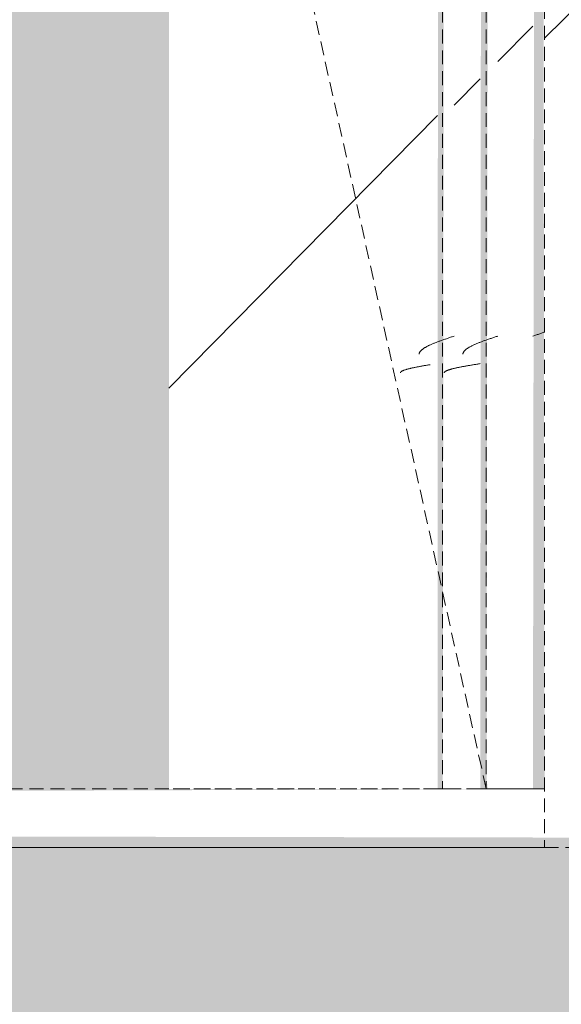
# Model space of a CAD drawing. Header units: millimetres. Extents: x 16156 to 91527, y 4646 to 113494.
# Tile 235 of 256: x 35665 to 35850, y 70630 to 70967. Entities that reach past the tile are written whole.
import ezdxf

# ---------------------------------------------------------------- set-up
doc = ezdxf.new("R2010")
doc.units = ezdxf.units.MM
doc.linetypes.add('ARC Demolished', pattern=[7.14375, 4.7625, -2.38125])
for name, color, linetype, lineweight in [('A--AR9__AlgVoorz', 1, 'Continuous', 9), ('A--L23__Vloeren', 3, 'Continuous', 9), ('A--L74__VasteSanitaireVoorz', 1, 'ARC Demolished', 9), ('A--L82__LosseGebruikersInvent', 1, 'ARC Demolished', 9)]:
    doc.layers.add(name, color=color, linetype=linetype, lineweight=lineweight)
pattern_1 = [(135, (72113.44, -36801.75), (-212.132, -212.132), [])]
pattern_2 = [(315, (-71398.44, 35670.5), (212.132, 212.132), [])]
pattern_3 = [(315.439, (-71398.44, 34585), (205.6355, 215.307), [])]

# ---------------------------------------------------------------- blocks, each defined once
blk = doc.blocks.new('73_FU_Keukentop - Type 1-2249611-AB-Begane grond - slooptekening')
at = {"layer": 'A--L82__LosseGebruikersInvent'}
h = blk.add_hatch(dxfattribs=at)
h.set_pattern_fill('FP_61', color=256, style=0, pattern_type=2)
h.set_pattern_definition(pattern_1)
h.paths.add_polyline_path([(1430, -957.5), (1430, 957.5), (-1430, 957.5), (-1430, -957.5), (1266.55, -957.5)])
h = blk.add_hatch(dxfattribs=at)
h.set_pattern_fill('FP_61', color=256, style=0, pattern_type=2)
h.set_pattern_definition(pattern_1)
h.paths.add_polyline_path([(1430, -957.5), (1430, 957.5), (-1430, 957.5), (-1430, -957.5), (1266.55, -957.5)])
for p, q in [((1430, -957.5), (1430, 957.5)), ((-1430, -957.5), (1430, -957.5))]:
    blk.add_line(p, q, dxfattribs=at)
blk = doc.blocks.new('FP_246-AB-Begane grond - slooptekening')
at = {"layer": 'A--L74__VasteSanitaireVoorz', "color": 240, "linetype": 'Continuous'}
for p, q in [((-540.03, -169.75), (-539.93, -170.04)), ((-540.03, -169.75), (-539.93, -170.04)), ((-539.93, -170.04), (-539.83, -170.34)), ((-539.93, -170.04), (-539.83, -170.34)), ((-539.83, -170.34), (-539.73, -170.63)), ((-539.83, -170.34), (-539.73, -170.63)), ((-539.73, -170.63), (-539.63, -170.92)), ((-539.73, -170.63), (-539.63, -170.92)), ((-539.63, -170.92), (-539.54, -171.22)), ((-539.63, -170.92), (-539.54, -171.22)), ((-539.54, -171.22), (-539.44, -171.51)), ((-539.54, -171.22), (-539.44, -171.51)), ((-539.44, -171.51), (-539.34, -171.8)), ((-539.44, -171.51), (-539.34, -171.8)), ((-539.34, -171.8), (-539.24, -172.09)), ((-539.34, -171.8), (-539.24, -172.09)), ((-539.24, -172.09), (-539.14, -172.37)), ((-539.24, -172.09), (-539.14, -172.37)), ((-539.14, -172.37), (-539.05, -172.66)), ((-539.14, -172.37), (-539.05, -172.66)), ((-539.05, -172.66), (-538.95, -172.95)), ((-539.05, -172.66), (-538.95, -172.95)), ((-538.95, -172.95), (-538.85, -173.23)), ((-538.95, -172.95), (-538.85, -173.23)), ((-538.85, -173.23), (-538.75, -173.51)), ((-538.85, -173.23), (-538.75, -173.51)), ((-538.75, -173.51), (-538.65, -173.79)), ((-538.75, -173.51), (-538.65, -173.79))]:
    blk.add_line(p, q, dxfattribs=at)
blk = doc.blocks.new('FP_247-AB-Begane grond - slooptekening')
at = {"layer": 'A--L74__VasteSanitaireVoorz', "color": 240, "linetype": 'Continuous'}
for p, q in [((-546.21, -145.77), (-546.11, -145.78)), ((-546.21, -145.77), (-546.11, -145.78)), ((-546.11, -145.78), (-546.02, -145.8)), ((-546.11, -145.78), (-546.02, -145.8)), ((-546.02, -145.8), (-545.92, -145.83)), ((-546.02, -145.8), (-545.92, -145.83)), ((-545.92, -145.83), (-545.82, -145.86)), ((-545.92, -145.83), (-545.82, -145.86)), ((-545.82, -145.86), (-545.72, -145.9)), ((-545.82, -145.86), (-545.72, -145.9)), ((-545.72, -145.9), (-545.62, -145.95)), ((-545.72, -145.9), (-545.62, -145.95)), ((-545.62, -145.95), (-545.53, -146)), ((-545.62, -145.95), (-545.53, -146)), ((-545.53, -146), (-545.43, -146.06)), ((-545.53, -146), (-545.43, -146.06)), ((-545.43, -146.06), (-545.33, -146.13)), ((-545.43, -146.06), (-545.33, -146.13)), ((-545.33, -146.13), (-545.23, -146.2)), ((-545.33, -146.13), (-545.23, -146.2)), ((-545.23, -146.2), (-545.13, -146.29)), ((-545.23, -146.2), (-545.13, -146.29)), ((-545.13, -146.29), (-545.03, -146.37)), ((-545.13, -146.29), (-545.03, -146.37)), ((-545.03, -146.37), (-544.94, -146.47)), ((-545.03, -146.37), (-544.94, -146.47)), ((-544.94, -146.47), (-544.84, -146.57)), ((-544.94, -146.47), (-544.84, -146.57)), ((-544.84, -146.57), (-544.74, -146.68)), ((-544.84, -146.57), (-544.74, -146.68)), ((-544.74, -146.68), (-544.64, -146.8)), ((-544.74, -146.68), (-544.64, -146.8)), ((-544.64, -146.8), (-544.54, -146.92)), ((-544.64, -146.8), (-544.54, -146.92)), ((-544.54, -146.92), (-544.45, -147.05)), ((-544.54, -146.92), (-544.45, -147.05)), ((-544.45, -147.05), (-544.35, -147.18)), ((-544.45, -147.05), (-544.35, -147.18)), ((-544.35, -147.18), (-544.25, -147.33)), ((-544.35, -147.18), (-544.25, -147.33)), ((-544.25, -147.33), (-544.15, -147.47)), ((-544.25, -147.33), (-544.15, -147.47)), ((-544.15, -147.47), (-544.05, -147.63)), ((-544.15, -147.47), (-544.05, -147.63)), ((-544.05, -147.63), (-543.95, -147.79)), ((-544.05, -147.63), (-543.95, -147.79)), ((-543.95, -147.79), (-543.86, -147.95)), ((-543.95, -147.79), (-543.86, -147.95)), ((-543.86, -147.95), (-543.76, -148.13)), ((-543.86, -147.95), (-543.76, -148.13)), ((-543.76, -148.13), (-543.66, -148.31)), ((-543.76, -148.13), (-543.66, -148.31)), ((-543.66, -148.31), (-543.56, -148.49)), ((-543.66, -148.31), (-543.56, -148.49)), ((-543.56, -148.49), (-543.46, -148.68)), ((-543.56, -148.49), (-543.46, -148.68)), ((-543.46, -148.68), (-543.37, -148.87)), ((-543.46, -148.68), (-543.37, -148.87)), ((-543.37, -148.87), (-543.27, -149.07)), ((-543.37, -148.87), (-543.27, -149.07)), ((-543.27, -149.07), (-543.17, -149.28)), ((-543.27, -149.07), (-543.17, -149.28)), ((-543.17, -149.28), (-543.07, -149.49)), ((-543.17, -149.28), (-543.07, -149.49)), ((-543.07, -149.49), (-542.97, -149.7)), ((-543.07, -149.49), (-542.97, -149.7)), ((-542.97, -149.7), (-542.87, -149.92)), ((-542.97, -149.7), (-542.87, -149.92)), ((-542.87, -149.92), (-542.78, -150.15)), ((-542.87, -149.92), (-542.78, -150.15)), ((-542.78, -150.15), (-542.68, -150.38)), ((-542.78, -150.15), (-542.68, -150.38)), ((-542.68, -150.38), (-542.58, -150.61)), ((-542.68, -150.38), (-542.58, -150.61)), ((-542.58, -150.61), (-542.48, -150.85)), ((-542.58, -150.61), (-542.48, -150.85)), ((-542.48, -150.85), (-542.38, -151.09)), ((-542.48, -150.85), (-542.38, -151.09)), ((-542.38, -151.09), (-542.29, -151.34)), ((-542.38, -151.09), (-542.29, -151.34)), ((-542.29, -151.34), (-542.19, -151.59)), ((-542.29, -151.34), (-542.19, -151.59)), ((-542.19, -151.59), (-542.09, -151.84)), ((-542.19, -151.59), (-542.09, -151.84)), ((-542.09, -151.84), (-541.99, -152.1)), ((-542.09, -151.84), (-541.99, -152.1)), ((-541.99, -152.1), (-541.89, -152.36)), ((-541.99, -152.1), (-541.89, -152.36)), ((-541.89, -152.36), (-541.79, -152.63)), ((-541.89, -152.36), (-541.79, -152.63)), ((-541.79, -152.63), (-541.7, -152.89)), ((-541.79, -152.63), (-541.7, -152.89)), ((-541.7, -152.89), (-541.6, -153.17)), ((-541.7, -152.89), (-541.6, -153.17)), ((-541.6, -153.17), (-541.5, -153.44)), ((-541.6, -153.17), (-541.5, -153.44)), ((-541.5, -153.44), (-541.4, -153.71)), ((-541.5, -153.44), (-541.4, -153.71)), ((-541.4, -153.71), (-541.3, -153.99)), ((-541.4, -153.71), (-541.3, -153.99)), ((-541.3, -153.99), (-541.21, -154.27)), ((-541.3, -153.99), (-541.21, -154.27)), ((-541.21, -154.27), (-541.11, -154.55)), ((-541.21, -154.27), (-541.11, -154.55)), ((-541.11, -154.55), (-541.01, -154.84)), ((-541.11, -154.55), (-541.01, -154.84)), ((-541.01, -154.84), (-540.91, -155.13)), ((-541.01, -154.84), (-540.91, -155.13)), ((-540.91, -155.13), (-540.81, -155.41)), ((-540.91, -155.13), (-540.81, -155.41)), ((-540.81, -155.41), (-540.71, -155.7)), ((-540.81, -155.41), (-540.71, -155.7)), ((-540.71, -155.7), (-540.62, -155.99)), ((-540.71, -155.7), (-540.62, -155.99)), ((-540.62, -155.99), (-540.52, -156.28)), ((-540.62, -155.99), (-540.52, -156.28)), ((-540.52, -156.28), (-540.42, -156.58)), ((-540.52, -156.28), (-540.42, -156.58)), ((-540.42, -156.58), (-540.32, -156.87)), ((-540.42, -156.58), (-540.32, -156.87)), ((-540.32, -156.87), (-540.22, -157.16)), ((-540.32, -156.87), (-540.22, -157.16)), ((-540.22, -157.16), (-540.13, -157.46)), ((-540.22, -157.16), (-540.13, -157.46)), ((-540.13, -157.46), (-540.03, -157.75)), ((-540.13, -157.46), (-540.03, -157.75))]:
    blk.add_line(p, q, dxfattribs=at)
at = {"layer": 'A--L74__VasteSanitaireVoorz'}
blk.add_line((715, -153.75), (-695, -153.75), dxfattribs=at)
blk = doc.blocks.new('FP_248-AB-Begane grond - slooptekening')
at = {"layer": 'A--L74__VasteSanitaireVoorz', "color": 240, "linetype": 'Continuous'}
for p, q in [((-552.56, -139.42), (-552.51, -139.43)), ((-552.56, -139.42), (-552.51, -139.43)), ((-552.51, -139.43), (-552.46, -139.45)), ((-552.51, -139.43), (-552.46, -139.45)), ((-552.46, -139.45), (-552.41, -139.48)), ((-552.46, -139.45), (-552.41, -139.48)), ((-552.41, -139.48), (-552.36, -139.51)), ((-552.41, -139.48), (-552.36, -139.51)), ((-552.36, -139.51), (-552.31, -139.55)), ((-552.36, -139.51), (-552.31, -139.55)), ((-552.31, -139.55), (-552.26, -139.6)), ((-552.31, -139.55), (-552.26, -139.6)), ((-552.26, -139.6), (-552.21, -139.66)), ((-552.26, -139.6), (-552.21, -139.66)), ((-552.21, -139.66), (-552.16, -139.72)), ((-552.21, -139.66), (-552.16, -139.72)), ((-552.16, -139.72), (-552.12, -139.79)), ((-552.16, -139.72), (-552.12, -139.79)), ((-552.12, -139.79), (-552.07, -139.87)), ((-552.12, -139.79), (-552.07, -139.87)), ((-552.07, -139.87), (-552.02, -139.95)), ((-552.07, -139.87), (-552.02, -139.95)), ((-552.02, -139.95), (-551.97, -140.04)), ((-552.02, -139.95), (-551.97, -140.04)), ((-551.97, -140.04), (-551.92, -140.14)), ((-551.97, -140.04), (-551.92, -140.14)), ((-551.92, -140.14), (-551.87, -140.25)), ((-551.92, -140.14), (-551.87, -140.25)), ((-551.87, -140.25), (-551.82, -140.36)), ((-551.87, -140.25), (-551.82, -140.36)), ((-551.82, -140.36), (-551.77, -140.48)), ((-551.82, -140.36), (-551.77, -140.48)), ((-551.77, -140.48), (-551.72, -140.6)), ((-551.77, -140.48), (-551.72, -140.6)), ((-551.72, -140.6), (-551.67, -140.74)), ((-551.72, -140.6), (-551.67, -140.74)), ((-551.67, -140.74), (-551.62, -140.88)), ((-551.67, -140.74), (-551.62, -140.88)), ((-551.62, -140.88), (-551.58, -141.02)), ((-551.62, -140.88), (-551.58, -141.02)), ((-551.58, -141.02), (-551.53, -141.17)), ((-551.58, -141.02), (-551.53, -141.17)), ((-551.53, -141.17), (-551.48, -141.33)), ((-551.53, -141.17), (-551.48, -141.33)), ((-551.48, -141.33), (-551.43, -141.5)), ((-551.48, -141.33), (-551.43, -141.5)), ((-551.43, -141.5), (-551.38, -141.67)), ((-551.43, -141.5), (-551.38, -141.67)), ((-551.38, -141.67), (-551.33, -141.85)), ((-551.38, -141.67), (-551.33, -141.85)), ((-551.33, -141.85), (-551.28, -142.03)), ((-551.33, -141.85), (-551.28, -142.03)), ((-551.28, -142.03), (-551.23, -142.22)), ((-551.28, -142.03), (-551.23, -142.22)), ((-551.23, -142.22), (-551.18, -142.41)), ((-551.23, -142.22), (-551.18, -142.41)), ((-551.18, -142.41), (-551.13, -142.61)), ((-551.18, -142.41), (-551.13, -142.61)), ((-551.13, -142.61), (-551.08, -142.82)), ((-551.13, -142.61), (-551.08, -142.82)), ((-551.08, -142.82), (-551.04, -143.03)), ((-551.08, -142.82), (-551.04, -143.03)), ((-551.04, -143.03), (-550.99, -143.25)), ((-551.04, -143.03), (-550.99, -143.25)), ((-550.99, -143.25), (-550.94, -143.47)), ((-550.99, -143.25), (-550.94, -143.47)), ((-550.94, -143.47), (-550.89, -143.7)), ((-550.94, -143.47), (-550.89, -143.7)), ((-550.89, -143.7), (-550.84, -143.93)), ((-550.89, -143.7), (-550.84, -143.93)), ((-550.84, -143.93), (-550.79, -144.16)), ((-550.84, -143.93), (-550.79, -144.16)), ((-550.79, -144.16), (-550.74, -144.4)), ((-550.79, -144.16), (-550.74, -144.4)), ((-550.74, -144.4), (-550.69, -144.65)), ((-550.74, -144.4), (-550.69, -144.65)), ((-550.69, -144.65), (-550.64, -144.9)), ((-550.69, -144.65), (-550.64, -144.9)), ((-550.64, -144.9), (-550.59, -145.15)), ((-550.64, -144.9), (-550.59, -145.15)), ((-550.59, -145.15), (-550.54, -145.41)), ((-550.59, -145.15), (-550.54, -145.41)), ((-550.54, -145.41), (-550.5, -145.67)), ((-550.54, -145.41), (-550.5, -145.67)), ((-550.5, -145.67), (-550.45, -145.94)), ((-550.5, -145.67), (-550.45, -145.94)), ((-550.45, -145.94), (-550.4, -146.21)), ((-550.45, -145.94), (-550.4, -146.21)), ((-550.4, -146.21), (-550.35, -146.48)), ((-550.4, -146.21), (-550.35, -146.48)), ((-550.35, -146.48), (-550.3, -146.75)), ((-550.35, -146.48), (-550.3, -146.75)), ((-550.3, -146.75), (-550.25, -147.03)), ((-550.3, -146.75), (-550.25, -147.03)), ((-550.25, -147.03), (-550.2, -147.31)), ((-550.25, -147.03), (-550.2, -147.31)), ((-550.2, -147.31), (-550.15, -147.6)), ((-550.2, -147.31), (-550.15, -147.6)), ((-550.15, -147.6), (-550.1, -147.88)), ((-550.15, -147.6), (-550.1, -147.88)), ((-550.1, -147.88), (-550.05, -148.17)), ((-550.1, -147.88), (-550.05, -148.17)), ((-550.05, -148.17), (-550.01, -148.46)), ((-550.05, -148.17), (-550.01, -148.46)), ((-550.01, -148.46), (-549.96, -148.75)), ((-550.01, -148.46), (-549.96, -148.75)), ((-549.96, -148.75), (-549.91, -149.05)), ((-549.96, -148.75), (-549.91, -149.05)), ((-549.91, -149.05), (-549.86, -149.34)), ((-549.91, -149.05), (-549.86, -149.34)), ((-549.86, -149.34), (-549.81, -149.64)), ((-549.86, -149.34), (-549.81, -149.64)), ((-549.81, -149.64), (-549.76, -149.94)), ((-549.81, -149.64), (-549.76, -149.94)), ((-549.76, -149.94), (-549.71, -150.24)), ((-549.76, -149.94), (-549.71, -150.24)), ((-549.71, -150.24), (-549.66, -150.54)), ((-549.71, -150.24), (-549.66, -150.54)), ((-549.66, -150.54), (-549.61, -150.84)), ((-549.66, -150.54), (-549.61, -150.84)), ((-549.61, -150.84), (-549.56, -151.14)), ((-549.61, -150.84), (-549.56, -151.14)), ((-549.56, -151.14), (-549.51, -151.45)), ((-549.56, -151.14), (-549.51, -151.45)), ((-549.51, -151.45), (-549.47, -151.75)), ((-549.51, -151.45), (-549.47, -151.75))]:
    blk.add_line(p, q, dxfattribs=at)
blk = doc.blocks.new('FP_249-AB-Begane grond - slooptekening')
at = {"layer": 'A--L74__VasteSanitaireVoorz', "color": 240, "linetype": 'Continuous'}
for p, q in [((-546.25, -130.77), (-546.15, -130.78)), ((-546.25, -130.77), (-546.15, -130.78)), ((-546.15, -130.78), (-546.05, -130.8)), ((-546.15, -130.78), (-546.05, -130.8)), ((-546.05, -130.8), (-545.95, -130.83)), ((-546.05, -130.8), (-545.95, -130.83)), ((-545.95, -130.83), (-545.85, -130.86)), ((-545.95, -130.83), (-545.85, -130.86)), ((-545.85, -130.86), (-545.75, -130.9)), ((-545.85, -130.86), (-545.75, -130.9)), ((-545.75, -130.9), (-545.66, -130.95)), ((-545.75, -130.9), (-545.66, -130.95)), ((-545.66, -130.95), (-545.56, -131)), ((-545.66, -130.95), (-545.56, -131)), ((-545.56, -131), (-545.46, -131.06)), ((-545.56, -131), (-545.46, -131.06)), ((-545.46, -131.06), (-545.36, -131.13)), ((-545.46, -131.06), (-545.36, -131.13)), ((-545.36, -131.13), (-545.26, -131.2)), ((-545.36, -131.13), (-545.26, -131.2)), ((-545.26, -131.2), (-545.17, -131.29)), ((-545.26, -131.2), (-545.17, -131.29)), ((-545.17, -131.29), (-545.07, -131.37)), ((-545.17, -131.29), (-545.07, -131.37)), ((-545.07, -131.37), (-544.97, -131.47)), ((-545.07, -131.37), (-544.97, -131.47)), ((-544.97, -131.47), (-544.87, -131.57)), ((-544.97, -131.47), (-544.87, -131.57)), ((-544.87, -131.57), (-544.77, -131.68)), ((-544.87, -131.57), (-544.77, -131.68)), ((-544.77, -131.68), (-544.67, -131.8)), ((-544.77, -131.68), (-544.67, -131.8)), ((-544.67, -131.8), (-544.58, -131.92)), ((-544.67, -131.8), (-544.58, -131.92)), ((-544.58, -131.92), (-544.48, -132.05)), ((-544.58, -131.92), (-544.48, -132.05)), ((-544.48, -132.05), (-544.38, -132.18)), ((-544.48, -132.05), (-544.38, -132.18)), ((-544.38, -132.18), (-544.28, -132.33)), ((-544.38, -132.18), (-544.28, -132.33)), ((-544.28, -132.33), (-544.18, -132.47)), ((-544.28, -132.33), (-544.18, -132.47)), ((-544.18, -132.47), (-544.09, -132.63)), ((-544.18, -132.47), (-544.09, -132.63)), ((-544.09, -132.63), (-543.99, -132.79)), ((-544.09, -132.63), (-543.99, -132.79)), ((-543.99, -132.79), (-543.89, -132.95)), ((-543.99, -132.79), (-543.89, -132.95)), ((-543.89, -132.95), (-543.79, -133.13)), ((-543.89, -132.95), (-543.79, -133.13)), ((-543.79, -133.13), (-543.69, -133.31)), ((-543.79, -133.13), (-543.69, -133.31)), ((-543.69, -133.31), (-543.59, -133.49)), ((-543.69, -133.31), (-543.59, -133.49)), ((-543.59, -133.49), (-543.5, -133.68)), ((-543.59, -133.49), (-543.5, -133.68)), ((-543.5, -133.68), (-543.4, -133.87)), ((-543.5, -133.68), (-543.4, -133.87)), ((-543.4, -133.87), (-543.3, -134.07)), ((-543.4, -133.87), (-543.3, -134.07)), ((-543.3, -134.07), (-543.2, -134.28)), ((-543.3, -134.07), (-543.2, -134.28)), ((-543.2, -134.28), (-543.1, -134.49)), ((-543.2, -134.28), (-543.1, -134.49)), ((-543.1, -134.49), (-543.01, -134.7)), ((-543.1, -134.49), (-543.01, -134.7)), ((-543.01, -134.7), (-542.91, -134.92)), ((-543.01, -134.7), (-542.91, -134.92)), ((-542.91, -134.92), (-542.81, -135.15)), ((-542.91, -134.92), (-542.81, -135.15)), ((-542.81, -135.15), (-542.71, -135.38)), ((-542.81, -135.15), (-542.71, -135.38)), ((-542.71, -135.38), (-542.61, -135.61)), ((-542.71, -135.38), (-542.61, -135.61)), ((-542.61, -135.61), (-542.51, -135.85)), ((-542.61, -135.61), (-542.51, -135.85)), ((-542.51, -135.85), (-542.42, -136.09)), ((-542.51, -135.85), (-542.42, -136.09)), ((-542.42, -136.09), (-542.32, -136.34)), ((-542.42, -136.09), (-542.32, -136.34)), ((-542.32, -136.34), (-542.22, -136.59)), ((-542.32, -136.34), (-542.22, -136.59)), ((-542.22, -136.59), (-542.12, -136.84)), ((-542.22, -136.59), (-542.12, -136.84)), ((-542.12, -136.84), (-542.02, -137.1)), ((-542.12, -136.84), (-542.02, -137.1)), ((-542.02, -137.1), (-541.93, -137.36)), ((-542.02, -137.1), (-541.93, -137.36)), ((-541.93, -137.36), (-541.83, -137.63)), ((-541.93, -137.36), (-541.83, -137.63)), ((-541.83, -137.63), (-541.73, -137.89)), ((-541.83, -137.63), (-541.73, -137.89)), ((-541.73, -137.89), (-541.63, -138.17)), ((-541.73, -137.89), (-541.63, -138.17)), ((-541.63, -138.17), (-541.53, -138.44)), ((-541.63, -138.17), (-541.53, -138.44)), ((-541.53, -138.44), (-541.43, -138.71)), ((-541.53, -138.44), (-541.43, -138.71)), ((-541.43, -138.71), (-541.34, -138.99)), ((-541.43, -138.71), (-541.34, -138.99)), ((-541.34, -138.99), (-541.24, -139.27)), ((-541.34, -138.99), (-541.24, -139.27)), ((-541.24, -139.27), (-541.14, -139.55)), ((-541.24, -139.27), (-541.14, -139.55)), ((-541.14, -139.55), (-541.04, -139.84)), ((-541.14, -139.55), (-541.04, -139.84)), ((-541.04, -139.84), (-540.94, -140.13)), ((-541.04, -139.84), (-540.94, -140.13)), ((-540.94, -140.13), (-540.85, -140.41)), ((-540.94, -140.13), (-540.85, -140.41)), ((-540.85, -140.41), (-540.75, -140.7)), ((-540.85, -140.41), (-540.75, -140.7)), ((-540.75, -140.7), (-540.65, -140.99)), ((-540.75, -140.7), (-540.65, -140.99)), ((-540.65, -140.99), (-540.55, -141.28)), ((-540.65, -140.99), (-540.55, -141.28)), ((-540.55, -141.28), (-540.45, -141.58)), ((-540.55, -141.28), (-540.45, -141.58)), ((-540.45, -141.58), (-540.35, -141.87)), ((-540.45, -141.58), (-540.35, -141.87)), ((-540.35, -141.87), (-540.26, -142.16)), ((-540.35, -141.87), (-540.26, -142.16)), ((-540.26, -142.16), (-540.16, -142.46)), ((-540.26, -142.16), (-540.16, -142.46)), ((-540.16, -142.46), (-540.06, -142.75)), ((-540.16, -142.46), (-540.06, -142.75))]:
    blk.add_line(p, q, dxfattribs=at)
at = {"layer": 'A--L74__VasteSanitaireVoorz'}
blk.add_line((715, -138.75), (-695, -138.75), dxfattribs=at)
blk = doc.blocks.new('FP_250-AB-Begane grond - slooptekening')
at = {"layer": 'A--L74__VasteSanitaireVoorz', "color": 240, "linetype": 'Continuous'}
for p, q in [((-552.56, -124.42), (-552.51, -124.43)), ((-552.56, -124.42), (-552.51, -124.43)), ((-552.51, -124.43), (-552.47, -124.45)), ((-552.51, -124.43), (-552.47, -124.45)), ((-552.47, -124.45), (-552.42, -124.48)), ((-552.47, -124.45), (-552.42, -124.48)), ((-552.42, -124.48), (-552.37, -124.51)), ((-552.42, -124.48), (-552.37, -124.51)), ((-552.37, -124.51), (-552.32, -124.55)), ((-552.37, -124.51), (-552.32, -124.55)), ((-552.32, -124.55), (-552.27, -124.6)), ((-552.32, -124.55), (-552.27, -124.6)), ((-552.27, -124.6), (-552.22, -124.66)), ((-552.27, -124.6), (-552.22, -124.66)), ((-552.22, -124.66), (-552.17, -124.72)), ((-552.22, -124.66), (-552.17, -124.72)), ((-552.17, -124.72), (-552.12, -124.79)), ((-552.17, -124.72), (-552.12, -124.79)), ((-552.12, -124.79), (-552.07, -124.86)), ((-552.12, -124.79), (-552.07, -124.86)), ((-552.07, -124.86), (-552.02, -124.95)), ((-552.07, -124.86), (-552.02, -124.95)), ((-552.02, -124.95), (-551.98, -125.04)), ((-552.02, -124.95), (-551.98, -125.04)), ((-551.98, -125.04), (-551.93, -125.14)), ((-551.98, -125.04), (-551.93, -125.14)), ((-551.93, -125.14), (-551.88, -125.24)), ((-551.93, -125.14), (-551.88, -125.24)), ((-551.88, -125.24), (-551.83, -125.35)), ((-551.88, -125.24), (-551.83, -125.35)), ((-551.83, -125.35), (-551.78, -125.47)), ((-551.83, -125.35), (-551.78, -125.47)), ((-551.78, -125.47), (-551.73, -125.6)), ((-551.78, -125.47), (-551.73, -125.6)), ((-551.73, -125.6), (-551.68, -125.73)), ((-551.73, -125.6), (-551.68, -125.73)), ((-551.68, -125.73), (-551.63, -125.87)), ((-551.68, -125.73), (-551.63, -125.87)), ((-551.63, -125.87), (-551.58, -126.02)), ((-551.63, -125.87), (-551.58, -126.02)), ((-551.58, -126.02), (-551.53, -126.17)), ((-551.58, -126.02), (-551.53, -126.17)), ((-551.53, -126.17), (-551.49, -126.33)), ((-551.53, -126.17), (-551.49, -126.33)), ((-551.49, -126.33), (-551.44, -126.49)), ((-551.49, -126.33), (-551.44, -126.49)), ((-551.44, -126.49), (-551.39, -126.66)), ((-551.44, -126.49), (-551.39, -126.66)), ((-551.39, -126.66), (-551.34, -126.84)), ((-551.39, -126.66), (-551.34, -126.84)), ((-551.34, -126.84), (-551.29, -127.02)), ((-551.34, -126.84), (-551.29, -127.02)), ((-551.29, -127.02), (-551.24, -127.21)), ((-551.29, -127.02), (-551.24, -127.21)), ((-551.24, -127.21), (-551.19, -127.4)), ((-551.24, -127.21), (-551.19, -127.4)), ((-551.19, -127.4), (-551.14, -127.6)), ((-551.19, -127.4), (-551.14, -127.6)), ((-551.14, -127.6), (-551.09, -127.81)), ((-551.14, -127.6), (-551.09, -127.81)), ((-551.09, -127.81), (-551.05, -128.02)), ((-551.09, -127.81), (-551.05, -128.02)), ((-551.05, -128.02), (-551, -128.23)), ((-551.05, -128.02), (-551, -128.23)), ((-551, -128.23), (-550.95, -128.45)), ((-551, -128.23), (-550.95, -128.45)), ((-550.95, -128.45), (-550.9, -128.68)), ((-550.95, -128.45), (-550.9, -128.68)), ((-550.9, -128.68), (-550.85, -128.91)), ((-550.9, -128.68), (-550.85, -128.91)), ((-550.85, -128.91), (-550.8, -129.15)), ((-550.85, -128.91), (-550.8, -129.15)), ((-550.8, -129.15), (-550.75, -129.39)), ((-550.8, -129.15), (-550.75, -129.39)), ((-550.75, -129.39), (-550.7, -129.63)), ((-550.75, -129.39), (-550.7, -129.63)), ((-550.7, -129.63), (-550.65, -129.88)), ((-550.7, -129.63), (-550.65, -129.88)), ((-550.65, -129.88), (-550.6, -130.13)), ((-550.65, -129.88), (-550.6, -130.13)), ((-550.6, -130.13), (-550.56, -130.39)), ((-550.6, -130.13), (-550.56, -130.39)), ((-550.56, -130.39), (-550.51, -130.65)), ((-550.56, -130.39), (-550.51, -130.65)), ((-550.51, -130.65), (-550.46, -130.91)), ((-550.51, -130.65), (-550.46, -130.91)), ((-550.46, -130.91), (-550.41, -131.18)), ((-550.46, -130.91), (-550.41, -131.18)), ((-550.41, -131.18), (-550.36, -131.45)), ((-550.41, -131.18), (-550.36, -131.45)), ((-550.36, -131.45), (-550.31, -131.73)), ((-550.36, -131.45), (-550.31, -131.73)), ((-550.31, -131.73), (-550.26, -132.01)), ((-550.31, -131.73), (-550.26, -132.01)), ((-550.26, -132.01), (-550.21, -132.29)), ((-550.26, -132.01), (-550.21, -132.29)), ((-550.21, -132.29), (-550.16, -132.57)), ((-550.21, -132.29), (-550.16, -132.57)), ((-550.16, -132.57), (-550.11, -132.85)), ((-550.16, -132.57), (-550.11, -132.85)), ((-550.11, -132.85), (-550.07, -133.14)), ((-550.11, -132.85), (-550.07, -133.14)), ((-550.07, -133.14), (-550.02, -133.43)), ((-550.07, -133.14), (-550.02, -133.43)), ((-550.02, -133.43), (-549.97, -133.72)), ((-550.02, -133.43), (-549.97, -133.72)), ((-549.97, -133.72), (-549.92, -134.02)), ((-549.97, -133.72), (-549.92, -134.02)), ((-549.92, -134.02), (-549.87, -134.31)), ((-549.92, -134.02), (-549.87, -134.31)), ((-549.87, -134.31), (-549.82, -134.61)), ((-549.87, -134.31), (-549.82, -134.61))]:
    blk.add_line(p, q, dxfattribs=at)
blk = doc.blocks.new('FP_256-AB-Begane grond - slooptekening')
at = {"layer": 'A--L74__VasteSanitaireVoorz'}
blk.add_line((-715, 173.75), (-715, -173.75), dxfattribs=at)
at = {"layer": 'A--L74__VasteSanitaireVoorz', "color": 240, "linetype": 'Continuous'}
for p, q in [((-722.38, 31.04), (-722.28, 30.94)), ((-722.38, 31.04), (-722.28, 30.94)), ((-722.28, 30.94), (-722.18, 30.84)), ((-722.28, 30.94), (-722.18, 30.84)), ((-722.18, 30.84), (-722.07, 30.75)), ((-722.18, 30.84), (-722.07, 30.75)), ((-722.07, 30.75), (-721.95, 30.65)), ((-722.07, 30.75), (-721.95, 30.65)), ((-721.95, 30.65), (-721.83, 30.55)), ((-721.95, 30.65), (-721.83, 30.55)), ((-721.83, 30.55), (-721.7, 30.45)), ((-721.83, 30.55), (-721.7, 30.45)), ((-721.7, 30.45), (-721.57, 30.35)), ((-721.7, 30.45), (-721.57, 30.35)), ((-721.57, 30.35), (-721.42, 30.25)), ((-721.57, 30.35), (-721.42, 30.25)), ((-721.42, 30.25), (-721.28, 30.16)), ((-721.42, 30.25), (-721.28, 30.16)), ((-721.28, 30.16), (-721.12, 30.06)), ((-721.28, 30.16), (-721.12, 30.06)), ((-721.12, 30.06), (-720.96, 29.96)), ((-721.12, 30.06), (-720.96, 29.96)), ((-720.96, 29.96), (-720.8, 29.86)), ((-720.96, 29.96), (-720.8, 29.86)), ((-720.8, 29.86), (-720.62, 29.76)), ((-720.8, 29.86), (-720.62, 29.76)), ((-720.62, 29.76), (-720.44, 29.67)), ((-720.62, 29.76), (-720.44, 29.67)), ((-720.44, 29.67), (-720.26, 29.57)), ((-720.44, 29.67), (-720.26, 29.57)), ((-720.26, 29.57), (-720.07, 29.47)), ((-720.26, 29.57), (-720.07, 29.47)), ((-720.07, 29.47), (-719.88, 29.37)), ((-720.07, 29.47), (-719.88, 29.37)), ((-719.88, 29.37), (-719.68, 29.27)), ((-719.88, 29.37), (-719.68, 29.27)), ((-719.68, 29.27), (-719.47, 29.17)), ((-719.68, 29.27), (-719.47, 29.17)), ((-719.47, 29.17), (-719.26, 29.08)), ((-719.47, 29.17), (-719.26, 29.08)), ((-719.26, 29.08), (-719.05, 28.98)), ((-719.26, 29.08), (-719.05, 28.98)), ((-719.05, 28.98), (-718.83, 28.88)), ((-719.05, 28.98), (-718.83, 28.88)), ((-718.83, 28.88), (-718.6, 28.78)), ((-718.83, 28.88), (-718.6, 28.78)), ((-718.6, 28.78), (-718.37, 28.68)), ((-718.6, 28.78), (-718.37, 28.68)), ((-718.37, 28.68), (-718.14, 28.59)), ((-718.37, 28.68), (-718.14, 28.59)), ((-718.14, 28.59), (-717.9, 28.49)), ((-718.14, 28.59), (-717.9, 28.49)), ((-717.9, 28.49), (-717.66, 28.39)), ((-717.9, 28.49), (-717.66, 28.39)), ((-717.66, 28.39), (-717.41, 28.29)), ((-717.66, 28.39), (-717.41, 28.29)), ((-717.41, 28.29), (-717.16, 28.19)), ((-717.41, 28.29), (-717.16, 28.19)), ((-717.16, 28.19), (-716.91, 28.1)), ((-717.16, 28.19), (-716.91, 28.1)), ((-716.91, 28.1), (-716.65, 28)), ((-716.91, 28.1), (-716.65, 28)), ((-716.65, 28), (-716.39, 27.9)), ((-716.65, 28), (-716.39, 27.9)), ((-716.39, 27.9), (-716.12, 27.8)), ((-716.39, 27.9), (-716.12, 27.8)), ((-716.12, 27.8), (-715.86, 27.7)), ((-716.12, 27.8), (-715.86, 27.7)), ((-715.86, 27.7), (-715.58, 27.6)), ((-715.86, 27.7), (-715.58, 27.6)), ((-715.58, 27.6), (-715.31, 27.51)), ((-715.58, 27.6), (-715.31, 27.51)), ((-715.31, 27.51), (-715.04, 27.41)), ((-715.31, 27.51), (-715.04, 27.41)), ((-715.04, 27.41), (-714.76, 27.31)), ((-715.04, 27.41), (-714.76, 27.31)), ((-714.76, 27.31), (-714.48, 27.21)), ((-714.76, 27.31), (-714.48, 27.21)), ((-714.48, 27.21), (-714.2, 27.11)), ((-714.48, 27.21), (-714.2, 27.11)), ((-714.2, 27.11), (-713.91, 27.02)), ((-714.2, 27.11), (-713.91, 27.02)), ((-713.91, 27.02), (-713.62, 26.92)), ((-713.91, 27.02), (-713.62, 26.92)), ((-713.62, 26.92), (-713.34, 26.82)), ((-713.62, 26.92), (-713.34, 26.82)), ((-713.34, 26.82), (-713.05, 26.72)), ((-713.34, 26.82), (-713.05, 26.72)), ((-713.05, 26.72), (-712.76, 26.62)), ((-713.05, 26.72), (-712.76, 26.62)), ((-712.76, 26.62), (-712.47, 26.52)), ((-712.76, 26.62), (-712.47, 26.52)), ((-712.47, 26.52), (-712.17, 26.43)), ((-712.47, 26.52), (-712.17, 26.43)), ((-712.17, 26.43), (-711.88, 26.33)), ((-712.17, 26.43), (-711.88, 26.33)), ((-711.88, 26.33), (-711.59, 26.23)), ((-711.88, 26.33), (-711.59, 26.23)), ((-711.59, 26.23), (-711.29, 26.13)), ((-711.59, 26.23), (-711.29, 26.13)), ((-711.29, 26.13), (-711, 26.03)), ((-711.29, 26.13), (-711, 26.03))]:
    blk.add_line(p, q, dxfattribs=at)
blk = doc.blocks.new('FP_257-AB-Begane grond - slooptekening')
at = {"layer": 'A--L74__VasteSanitaireVoorz'}
blk.add_line((-695, -173.75), (-695, 173.75), dxfattribs=at)
at = {"layer": 'A--L74__VasteSanitaireVoorz', "color": 240, "linetype": 'Continuous'}
for p, q in [((-699, 26.03), (-698.71, 25.94)), ((-699, 26.03), (-698.71, 25.94)), ((-698.71, 25.94), (-698.41, 25.84)), ((-698.71, 25.94), (-698.41, 25.84)), ((-698.41, 25.84), (-698.12, 25.74)), ((-698.41, 25.84), (-698.12, 25.74)), ((-698.12, 25.74), (-697.83, 25.64)), ((-698.12, 25.74), (-697.83, 25.64)), ((-697.83, 25.64), (-697.53, 25.54)), ((-697.83, 25.64), (-697.53, 25.54)), ((-697.53, 25.54), (-697.24, 25.44)), ((-697.53, 25.54), (-697.24, 25.44)), ((-697.24, 25.44), (-696.95, 25.35)), ((-697.24, 25.44), (-696.95, 25.35)), ((-696.95, 25.35), (-696.66, 25.25)), ((-696.95, 25.35), (-696.66, 25.25)), ((-696.66, 25.25), (-696.38, 25.15)), ((-696.66, 25.25), (-696.38, 25.15)), ((-696.38, 25.15), (-696.09, 25.05)), ((-696.38, 25.15), (-696.09, 25.05)), ((-696.09, 25.05), (-695.8, 24.95)), ((-696.09, 25.05), (-695.8, 24.95)), ((-695.8, 24.95), (-695.52, 24.86)), ((-695.8, 24.95), (-695.52, 24.86)), ((-695.52, 24.86), (-695.24, 24.76)), ((-695.52, 24.86), (-695.24, 24.76)), ((-695.24, 24.76), (-694.96, 24.66)), ((-695.24, 24.76), (-694.96, 24.66)), ((-694.96, 24.66), (-694.69, 24.56)), ((-694.96, 24.66), (-694.69, 24.56)), ((-694.69, 24.56), (-694.42, 24.46)), ((-694.69, 24.56), (-694.42, 24.46)), ((-694.42, 24.46), (-694.14, 24.36)), ((-694.42, 24.46), (-694.14, 24.36)), ((-694.14, 24.36), (-693.88, 24.27)), ((-694.14, 24.36), (-693.88, 24.27)), ((-693.88, 24.27), (-693.61, 24.17)), ((-693.88, 24.27), (-693.61, 24.17)), ((-693.61, 24.17), (-693.35, 24.07)), ((-693.61, 24.17), (-693.35, 24.07)), ((-693.35, 24.07), (-693.09, 23.97)), ((-693.35, 24.07), (-693.09, 23.97)), ((-693.09, 23.97), (-692.84, 23.87)), ((-693.09, 23.97), (-692.84, 23.87)), ((-692.84, 23.87), (-692.59, 23.78)), ((-692.84, 23.87), (-692.59, 23.78)), ((-692.59, 23.78), (-692.34, 23.68)), ((-692.59, 23.78), (-692.34, 23.68)), ((-692.34, 23.68), (-692.1, 23.58)), ((-692.34, 23.68), (-692.1, 23.58)), ((-692.1, 23.58), (-691.86, 23.48)), ((-692.1, 23.58), (-691.86, 23.48)), ((-691.86, 23.48), (-691.63, 23.38)), ((-691.86, 23.48), (-691.63, 23.38)), ((-691.63, 23.38), (-691.4, 23.28)), ((-691.63, 23.38), (-691.4, 23.28)), ((-691.4, 23.28), (-691.17, 23.19)), ((-691.4, 23.28), (-691.17, 23.19)), ((-691.17, 23.19), (-690.95, 23.09)), ((-691.17, 23.19), (-690.95, 23.09)), ((-690.95, 23.09), (-690.74, 22.99)), ((-690.95, 23.09), (-690.74, 22.99)), ((-690.74, 22.99), (-690.53, 22.89)), ((-690.74, 22.99), (-690.53, 22.89)), ((-690.53, 22.89), (-690.32, 22.79)), ((-690.53, 22.89), (-690.32, 22.79)), ((-690.32, 22.79), (-690.12, 22.7)), ((-690.32, 22.79), (-690.12, 22.7)), ((-690.12, 22.7), (-689.93, 22.6)), ((-690.12, 22.7), (-689.93, 22.6)), ((-689.93, 22.6), (-689.74, 22.5)), ((-689.93, 22.6), (-689.74, 22.5)), ((-689.74, 22.5), (-689.56, 22.4)), ((-689.74, 22.5), (-689.56, 22.4)), ((-689.56, 22.4), (-689.38, 22.3)), ((-689.56, 22.4), (-689.38, 22.3)), ((-689.38, 22.3), (-689.2, 22.2)), ((-689.38, 22.3), (-689.2, 22.2)), ((-689.2, 22.2), (-689.04, 22.11)), ((-689.2, 22.2), (-689.04, 22.11)), ((-689.04, 22.11), (-688.88, 22.01)), ((-689.04, 22.11), (-688.88, 22.01)), ((-688.88, 22.01), (-688.72, 21.91)), ((-688.88, 22.01), (-688.72, 21.91)), ((-688.72, 21.91), (-688.58, 21.81)), ((-688.72, 21.91), (-688.58, 21.81)), ((-688.58, 21.81), (-688.43, 21.71)), ((-688.58, 21.81), (-688.43, 21.71)), ((-688.43, 21.71), (-688.3, 21.62)), ((-688.43, 21.71), (-688.3, 21.62)), ((-688.3, 21.62), (-688.17, 21.52)), ((-688.3, 21.62), (-688.17, 21.52)), ((-688.17, 21.52), (-688.05, 21.42)), ((-688.17, 21.52), (-688.05, 21.42)), ((-688.05, 21.42), (-687.93, 21.32)), ((-688.05, 21.42), (-687.93, 21.32)), ((-687.93, 21.32), (-687.82, 21.22)), ((-687.93, 21.32), (-687.82, 21.22)), ((-687.82, 21.22), (-687.72, 21.12)), ((-687.82, 21.22), (-687.72, 21.12)), ((-687.72, 21.12), (-687.62, 21.03)), ((-687.72, 21.12), (-687.62, 21.03)), ((-687.62, 21.03), (-687.54, 20.93)), ((-687.62, 21.03), (-687.54, 20.93)), ((-687.54, 20.93), (-687.45, 20.83)), ((-687.54, 20.93), (-687.45, 20.83)), ((-687.45, 20.83), (-687.38, 20.73)), ((-687.45, 20.83), (-687.38, 20.73)), ((-687.38, 20.73), (-687.31, 20.63)), ((-687.38, 20.73), (-687.31, 20.63)), ((-687.31, 20.63), (-687.25, 20.54)), ((-687.31, 20.63), (-687.25, 20.54)), ((-687.25, 20.54), (-687.2, 20.44)), ((-687.25, 20.54), (-687.2, 20.44)), ((-687.2, 20.44), (-687.15, 20.34)), ((-687.2, 20.44), (-687.15, 20.34)), ((-687.15, 20.34), (-687.11, 20.24)), ((-687.15, 20.34), (-687.11, 20.24)), ((-687.11, 20.24), (-687.08, 20.14)), ((-687.11, 20.24), (-687.08, 20.14)), ((-687.08, 20.14), (-687.05, 20.04)), ((-687.08, 20.14), (-687.05, 20.04)), ((-687.05, 20.04), (-687.03, 19.95)), ((-687.05, 20.04), (-687.03, 19.95)), ((-687.03, 19.95), (-687.02, 19.85)), ((-687.03, 19.95), (-687.02, 19.85))]:
    blk.add_line(p, q, dxfattribs=at)
blk = doc.blocks.new('52_PF_FB_Gutter_rectangle - End Outlet - 1430mm_W_ x 300mm_L_ x 60mm_H_ x 160mm_Dia_ 2-2250526-AB-Begane grond - slooptekening')
at = {"layer": 'A--L74__VasteSanitaireVoorz', "linetype": 'Continuous'}
h = blk.add_hatch(dxfattribs=at)
h.set_pattern_fill('FP_72', color=256, style=0, pattern_type=2)
h.set_pattern_definition(pattern_3)
h.paths.add_polyline_path([(-695, -45.2), (-695, -137.1), (715, -137.1), (715, -45.2), (-551.55, -45.2)])
h = blk.add_hatch(dxfattribs=at)
h.set_pattern_fill('FP_72', color=256, style=0, pattern_type=2)
h.set_pattern_definition(pattern_3)
h.paths.add_polyline_path([(-695, -45.2), (-695, -137.1), (715, -137.1), (715, -45.2), (-551.55, -45.2)])
h = blk.add_hatch(dxfattribs=at)
h.set_pattern_fill('FP_71', color=256, style=0, pattern_type=2)
h.set_pattern_definition(pattern_2)
h.paths.add_polyline_path([(-695, -142.75), (-688.91, -151.75), (715, -151.75), (715, -142.75), (-678.24, -142.75)])
h = blk.add_hatch(dxfattribs=at)
h.set_pattern_fill('FP_71', color=256, style=0, pattern_type=2)
h.set_pattern_definition(pattern_2)
h.paths.add_polyline_path([(-695, -142.75), (-688.91, -151.75), (715, -151.75), (715, -142.75), (-678.24, -142.75)])
h = blk.add_hatch(dxfattribs=at)
h.set_pattern_fill('FP_71', color=256, style=0, pattern_type=2)
h.set_pattern_definition(pattern_2)
h.paths.add_polyline_path([(-695, -169.75), (715, -169.75), (715, -157.75), (-695, -157.75)])
h = blk.add_hatch(dxfattribs=at)
h.set_pattern_fill('FP_71', color=256, style=0, pattern_type=2)
h.set_pattern_definition(pattern_2)
h.paths.add_polyline_path([(-695, -169.75), (715, -169.75), (715, -157.75), (-695, -157.75)])
at = {"layer": 'A--L74__VasteSanitaireVoorz'}
for p, q in [((-695, -153.75), (0, 0)), ((-695, -137.1), (-695, -45.2)), ((-695, -138.75), (-695, -137.1)), ((-695, -138.33), (-695, -139.14)), ((-695, -138.75), (-695, -142.75)), ((-695, -151.75), (-695, -142.75)), ((-695, -153.75), (-695, -151.75)), ((-695, -153.75), (-695, -157.75)), ((-695, -169.75), (-695, -157.75)), ((-695, -169.75), (-695, -173.75))]:
    blk.add_line(p, q, dxfattribs=at)
for name in ['FP_256-AB-Begane grond - slooptekening', 'FP_257-AB-Begane grond - slooptekening', 'FP_249-AB-Begane grond - slooptekening', 'FP_247-AB-Begane grond - slooptekening']:
    blk.add_blockref(name, (0, 0), dxfattribs=at)
at = {"layer": 'A--L74__VasteSanitaireVoorz', "linetype": 'Continuous'}
for name in ['FP_250-AB-Begane grond - slooptekening', 'FP_248-AB-Begane grond - slooptekening', 'FP_246-AB-Begane grond - slooptekening']:
    blk.add_blockref(name, (0, 0), dxfattribs=at)

msp = doc.modelspace()

# ---------------------------------------------------------------- hatches: boundary and pattern name
at = {"layer": 'A--AR9__AlgVoorz'}
h = msp.add_hatch(color=7, dxfattribs=at)
h.paths.add_polyline_path([(34992.21, 66090.94), (35035.69, 66090.94), (35035.69, 66103.44), (44949.11, 66103.44), (44949.11, 69721.44), (44914.25, 69721.44), (44914.25, 68707.44), (43114.25, 68707.44), (43114.25, 69721.44), (41917.26, 69725.44), (41917.26, 70221.44), (43114.25, 70224.13), (43114.25, 72321.44), (41917.26, 72325.44), (41917.26, 72821.44), (43114.25, 72829.12), (43114.25, 73543.44), (44914.25, 73543.44), (44914.25, 72821.44), (44949.11, 72821.44), (44946.01, 73925.94), (39384.05, 73925.94), (39384.05, 73938.44), (33209.25, 73938.44), (33209.25, 72383.44), (32470.07, 72383.44), (32470.07, 70583.44), (33209.25, 70583.44), (33209.25, 66383.44), (32470.07, 66383.44), (32470.07, 66090.94), (34835.58, 66090.94)])
h.paths.add_polyline_path([(37637.57, 66285.44), (35496.75, 66289.44), (35500.75, 66304.27), (35844.25, 66305.44), (35840.25, 69126.62), (35496.75, 69129.44), (35496.77, 69144.27), (38106.75, 69141.01), (38102.75, 69126.62), (37759.25, 69125.44), (37763.25, 66304.27), (38106.75, 66297.88), (38106.75, 66286.62), (37759.25, 66285.44)])
h.paths.add_polyline_path([(35828.25, 66305.44), (35824.38, 66305.44), (35828.25, 69125.44), (35844.11, 69125.44), (35840.25, 66305.44)])
h.paths.add_polyline_path([(38104.75, 66305.44), (38086.88, 66305.44), (38090.75, 69125.44), (38106.61, 69125.44), (38105.58, 66305.44)])
h.paths.add_polyline_path([(35497.28, 66305.44), (35496.88, 66305.44), (35500.75, 69125.44), (35516.61, 69125.44), (35512.75, 66305.44), (35497.92, 66305.44)])
h.paths.add_polyline_path([(38070.1, 66305.44), (37978.2, 66305.44), (37978.2, 69125.44), (38071.54, 69125.44), (38070.54, 66305.44)])
h.paths.add_polyline_path([(37759.78, 66305.44), (37759.38, 66305.44), (37763.25, 69125.44), (37779.11, 69125.44), (37775.25, 66305.44), (37760.42, 66305.44)])
h.paths.add_polyline_path([(38084.75, 66305.44), (38071.88, 66305.44), (38075.75, 69125.44), (38086.68, 69125.44), (38085.27, 66305.44)])
h.paths.add_polyline_path([(35517.02, 66305.44), (35516.82, 66305.44), (35518.75, 69125.44), (35531.61, 69125.44), (35527.75, 66305.44), (35517.33, 66305.44)])
h.paths.add_polyline_path([(35769.58, 66305.44), (35715.7, 66305.44), (35715.7, 69125.44), (35809.04, 69125.44), (35807.6, 66305.44)])
h.paths.add_polyline_path([(35822.25, 66305.44), (35809.38, 66305.44), (35813.25, 69125.44), (35824.18, 69125.44), (35822.77, 66305.44)])
h.paths.add_polyline_path([(37779.52, 66305.44), (37779.32, 66305.44), (37781.25, 69125.44), (37794.11, 69125.44), (37790.25, 66305.44), (37779.83, 66305.44)])
h.paths.add_polyline_path([(37871.06, 66305.44), (37794.46, 66305.44), (37795.9, 69125.44), (37887.79, 69125.44), (37887.79, 66305.44)])
h.paths.add_polyline_path([(35536.08, 66305.44), (35531.96, 66305.44), (35536.08, 69125.44), (35625.29, 69125.44), (35625.29, 66305.44)])
h.paths.add_polyline_path([(42495.26, 69741.44), (42497.26, 69741.44), (42495.26, 69743.44)])
h.paths.add_polyline_path([(42708.75, 69741.44), (43079.79, 69741.44), (43079.79, 70201.44), (42554.72, 70201.44), (42554.72, 69741.44)])
h.paths.add_polyline_path([(43095.26, 69741.44), (43097.26, 69741.44), (43095.26, 69743.44)])
h.paths.add_polyline_path([(42307.54, 69741.44), (42479.79, 69741.44), (42479.79, 70201.44), (41954.72, 70201.44), (41954.72, 69741.44), (42074.04, 69741.44)])
h.paths.add_polyline_path([(41937.26, 69741.44), (41939.26, 69743.44), (41937.26, 69993.95)])
h.paths.add_polyline_path([(44914.25, 70221.44), (44949.11, 70221.44), (44949.11, 72321.44), (44914.25, 72321.44), (44914.25, 70278.26)])
h.paths.add_polyline_path([(37759.25, 70683.44), (35496.75, 70687.44), (35500.75, 70702.27), (35844.25, 70703.44), (35840.25, 73524.62), (35496.75, 73527.44), (35500.75, 73542.27), (38106.75, 73539.44), (38102.75, 73524.62), (37759.25, 73523.44), (37763.25, 70702.27), (38106.75, 70699.44), (38102.75, 70684.62), (37759.26, 70684.62)])
h.paths.add_polyline_path([(35527.75, 70703.44), (35516.82, 70703.44), (35518.75, 73523.44), (35531.61, 73523.44), (35528.78, 70703.44)])
h.paths.add_polyline_path([(35512.75, 70703.44), (35496.88, 70703.44), (35500.75, 73523.44), (35516.61, 73523.44), (35513.78, 70703.44)])
h.paths.add_polyline_path([(35533.4, 70703.44), (35531.96, 70703.44), (35536.08, 73523.44), (35625.29, 73523.44), (35625.29, 70703.44), (35536.08, 70703.44)])
h.paths.add_polyline_path([(35715.7, 70703.44), (35715.7, 73523.44), (35809.04, 73523.44), (35807.6, 70703.44), (35769.58, 70703.44)])
h.paths.add_polyline_path([(37759.46, 70703.44), (37759.38, 70703.44), (37763.25, 73523.44), (37779.11, 73523.44), (37775.25, 70703.44), (37759.78, 70703.44)])
h.paths.add_polyline_path([(37781.25, 70703.44), (37779.32, 70703.44), (37781.25, 73523.44), (37794.11, 73523.44), (37790.25, 70703.44)])
h.paths.add_polyline_path([(37794.46, 70703.44), (37795.9, 73523.44), (37887.79, 73523.44), (37887.79, 70703.44), (37794.72, 70703.44)])
h.paths.add_polyline_path([(35809.78, 70703.44), (35809.38, 70703.44), (35813.25, 73523.44), (35824.18, 73523.44), (35822.25, 70703.44), (35810.42, 70703.44)])
h.paths.add_polyline_path([(38087.92, 70703.44), (38086.88, 70703.44), (38090.75, 73523.44), (38106.61, 73523.44), (38102.75, 70703.44), (38088.75, 70703.44)])
h.paths.add_polyline_path([(35824.78, 70703.44), (35824.38, 70707), (35828.25, 73523.44), (35844.11, 73523.44), (35840.25, 70703.44), (35825.42, 70703.44)])
h.paths.add_polyline_path([(38086.68, 70703.44), (38071.88, 70703.44), (38075.75, 73523.44), (38086.68, 73523.44), (38086.68, 70846.89)])
h.paths.add_polyline_path([(37978.2, 70703.44), (37978.2, 73523.44), (38071.54, 73523.44), (38070.1, 70703.44)])
h.paths.add_polyline_path([(41209.25, 71043.44), (40509.25, 71043.44), (40509.25, 73543.44), (41209.25, 73543.44), (41209.25, 71415.52)])
h.paths.add_polyline_path([(42774.53, 72341.44), (43079.79, 72341.44), (43079.79, 72801.44), (42554.72, 72801.44), (42554.72, 72341.44), (42734.16, 72341.44)])
h.paths.add_polyline_path([(42074.04, 72341.44), (42479.79, 72341.44), (42479.79, 72801.44), (41954.72, 72801.44), (41954.72, 72341.44)])
h.paths.add_polyline_path([(42537.26, 72341.44), (42539.26, 72343.44), (42537.26, 72552.77)])
h.paths.add_polyline_path([(43095.26, 72341.44), (43097.26, 72341.44), (43095.26, 72343.44)])
h.paths.add_polyline_path([(42495.26, 72341.44), (42497.26, 72341.44), (42495.26, 72343.44)])

# ---------------------------------------------------------------- linework, layer by layer
at = {"layer": 'A--L23__Vloeren'}
msp.add_line((35844.25, 70683.44), (35496.75, 70683.44), dxfattribs=at)

# ---------------------------------------------------------------- block references
at = {"layer": 'A--L74__VasteSanitaireVoorz', "rotation": 89.99999999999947}
msp.add_blockref('52_PF_FB_Gutter_rectangle - End Outlet - 1430mm_W_ x 300mm_L_ x 60mm_H_ x 160mm_Dia_ 2-2250526-AB-Begane grond - slooptekening', (35670.5, 71398.44), dxfattribs=at)
at = {"layer": 'A--L82__LosseGebruikersInvent', "rotation": 269.9999999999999}
msp.add_blockref('73_FU_Keukentop - Type 1-2249611-AB-Begane grond - slooptekening', (36801.75, 72113.44), dxfattribs=at)

doc.saveas('drawing.dxf')
